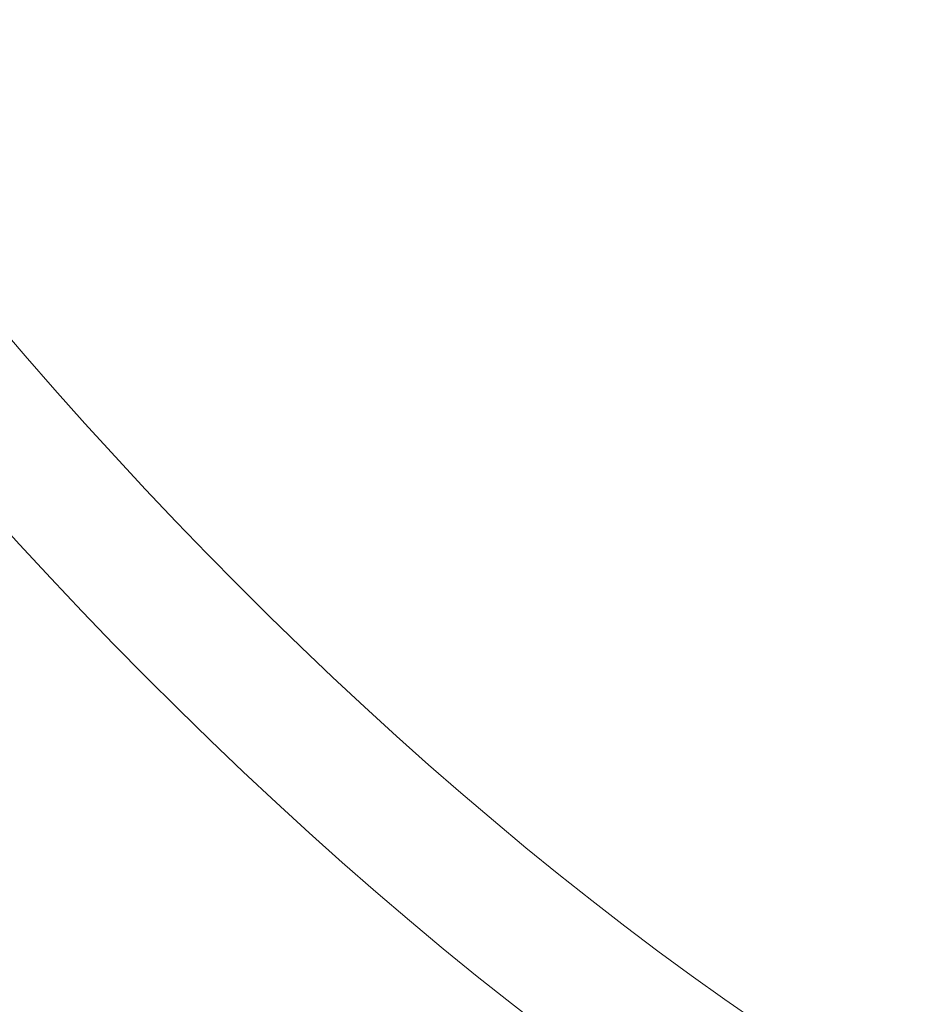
# Model space of a CAD drawing. Header units: inches. Extents: x 1352 to 2050, y -1711 to -1289.
# Tile 195 of 256: x 1797.87 to 1799.18, y -1514.58 to -1513.15. Entities that reach past the tile are written whole.
import ezdxf

# ---------------------------------------------------------------- set-up
doc = ezdxf.new("R2010")
doc.units = ezdxf.units.IN
doc.header["$MEASUREMENT"] = 0
doc.layers.add('图层 1', color=7, linetype='Continuous')

# ---------------------------------------------------------------- blocks, each defined once
blk = doc.blocks.new('block 16')
at = {"layer": '图层 1', "lineweight": 0}
blk.add_open_spline([(1796.0671, -1509.3036), (1796.0619, -1509.3701), (1796.0588, -1509.4386), (1796.0588, -1509.5092), (1796.0571, -1510.5311), (1796.6187, -1511.9597), (1797.4613, -1513.1176), (1798.3033, -1514.28), (1799.4247, -1515.1651), (1800.5041, -1515.1613), (1800.7897, -1515.1606), (1801.0746, -1515.1006), (1801.3557, -1514.9683), (1801.4029, -1514.9453), (1801.4597, -1514.9656), (1801.4814, -1515.0124), (1801.5045, -1515.0603), (1801.4838, -1515.1165), (1801.4366, -1515.1396), (1801.1304, -1515.2843), (1800.8169, -1515.3507), (1800.5041, -1515.3507), (1799.3186, -1515.3473), (1798.1703, -1514.413), (1797.308, -1513.2296), (1796.4471, -1512.0421), (1795.8711, -1510.5969), (1795.869, -1509.5092), (1795.869, -1509.4338), (1795.8718, -1509.3604), (1795.878, -1509.2884), (1795.8818, -1509.2364), (1795.9276, -1509.1975), (1795.98, -1509.2016), (1796.0323, -1509.2061), (1796.0709, -1509.2515), (1796.0671, -1509.3036)], degree=3, knots=[0, 0, 0, 0, 1, 1, 1, 2, 2, 2, 3, 3, 3, 4, 4, 4, 5, 5, 5, 6, 6, 6, 7, 7, 7, 8, 8, 8, 9, 9, 9, 10, 10, 10, 11, 11, 11, 12, 12, 12, 12], dxfattribs=at)
blk = doc.blocks.new('block 9')
at = {"layer": '图层 1'}
blk.add_blockref('block 16', (0, 0), dxfattribs=at)
blk = doc.blocks.new('block 2')
at = {"layer": '图层 1'}
blk.add_blockref('block 9', (0, 0), dxfattribs=at)

msp = doc.modelspace()

# ---------------------------------------------------------------- block references
at = {"layer": '图层 1'}
msp.add_blockref('block 2', (0, 0), dxfattribs=at)

doc.saveas('drawing.dxf')
